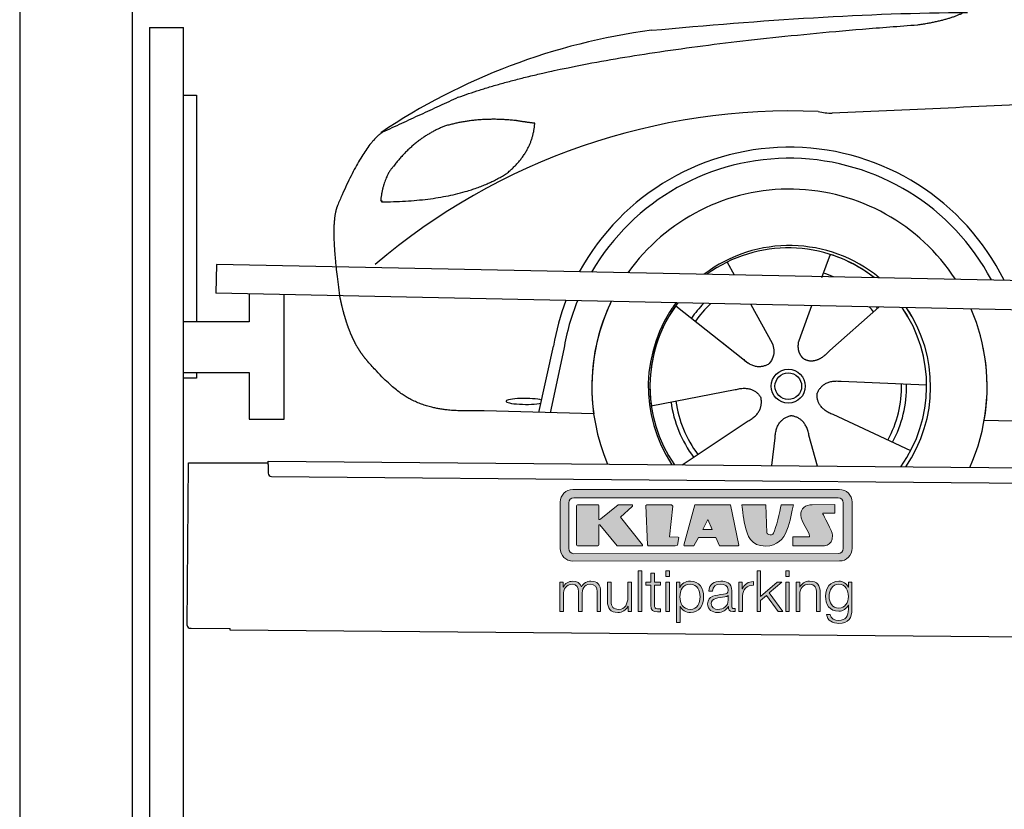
# Model space of a CAD drawing. Header units: millimetres. Extents: x -411 to 6777, y 0 to 6577.
# Tile 2 of 6: x 0 to 1744, y 3777 to 5176. Entities that reach past the tile are written whole.
import ezdxf

# ---------------------------------------------------------------- set-up
doc = ezdxf.new("R2010")
doc.units = ezdxf.units.MM
for name, color, linetype, lineweight in [('car', 10, 'Continuous', 25), ('Gebäude', 7, 'Continuous', 25), ('Logo', 7, 'Continuous', 25), ('Plattform', 7, 'Continuous', 25), ('Ständer hinten', 7, 'Continuous', 25)]:
    doc.layers.add(name, color=color, linetype=linetype, lineweight=lineweight)

# ---------------------------------------------------------------- blocks, each defined once
blk = doc.blocks.new('Car')
at = {"layer": 'car'}
for p, q in [((1391.4, 4773), (1376.7, 4731.1)), ((1209.3, 4757.6), (1222, 4735.1)), ((1209.4, 4757.6), (1222.1, 4735.1)), ((1119, 4679.5), (1238.5, 4586.6)), ((1251.6, 4682.9), (1290.1, 4614.6)), ((1359.3, 4681.6), (1340.3, 4627.7)), ((1478.5, 4680.2), (1392.4, 4602.7)), ((1340.3, 4627.7), (1336.6, 4617.3)), ((878.4, 4488.2), (903, 4606.1)), ((1201.1, 4615.7), (1247.6, 4579.5)), ((921.5, 4600.8), (898, 4487.9)), ((1564.5, 4542.7), (1413.1, 4547.7)), ((1077.3, 4501.6), (1225.7, 4531.8)), ((975.4, 4486.5), (781.2, 4490)), ((1537.3, 4426.5), (1399.5, 4489.2)), ((1667.1, 4481.7), (3716, 4447)), ((1132.8, 4397.8), (1249, 4476.5)), ((1291.5, 4397.8), (1297.1, 4447.4)), ((1372.7, 4397.9), (1356.9, 4452.5))]:
    blk.add_line(p, q, dxfattribs=at)
for radius in [30.1, 23.6]:
    blk.add_circle((1319.5, 4538.8), radius, dxfattribs=at)
for centre, radius, start, end in [((1228.5, 4055.6), 1122.3, 98.0395, 124.4377), ((1333.2, 3885.2), 1141.2, 88.2487, 130.916), ((1394.5, 5140.3), 117.4, 256.9855, 269.1884), ((1321.6, 4537.9), 424.2, 26.9197, 151.8432), ((1321.3, 4537.7), 404.8, 28.396, 150.3669), ((1321.6, 4537.9), 350, 33.4585, 145.3045), ((1321.6, 4537.9), 250, 51.0494, 127.7135), ((1319.5, 4538.8), 245, 52.2371, 126.5259), ((1319.5, 4538.8), 245, 52.2371, 72.9266), ((1319.5, 4538.8), 209.6, 68.0621, 73.3995), ((1321.6, 4537.9), 424.2, 159.4632, 170.7471), ((1321.6, 4537.9), 424.2, 159.4632, 170.7471), ((1321.3, 4537.7), 404.8, 158.434, 171.0238), ((1321.6, 4537.9), 350, 155.0104, 203.6179), ((1321.6, 4537.9), 350, 155.0104, 188.4487), ((1321.6, 4537.9), 350, 155.0104, 157.8717), ((1321.6, 4537.9), 250, 144.1237, 214.1037), ((1319.5, 4538.8), 245, 143.5289, 188.7348), ((1319.5, 4538.8), 245, 144.9266, 215.1376), ((1321.6, 4537.9), 250, 144.1237, 148.496), ((1319.5, 4538.8), 245, 143.5289, 148.0172), ((1319.5, 4538.8), 209.6, 136.2024, 145.3995), ((1319.5, 4538.8), 200.6, 133.7482, 145.5463), ((1319.5, 4538.8), 200.6, 41.6402, 44.9032), ((1319.5, 4538.8), 200.6, 41.6402, 44.9032), ((1319.5, 4538.8), 209.6, 41.655, 42.449), ((1319.5, 4538.8), 245, 30.7457, 35.1225), ((1319.5, 4538.8), 245, 324.9119, 35.1225), ((1321.6, 4537.9), 250, 30.267, 34.5277), ((1321.6, 4537.9), 250, 325.9458, 34.5277), ((1321.6, 4537.9), 350, 350.7505, 23.641), ((1321.6, 4537.9), 350, 350.7505, 23.641), ((1321.6, 4537.9), 350, 336.4317, 11.924), ((1319.5, 4538.8), 200.6, 332.1152, 1.5463), ((1319.5, 4538.8), 209.6, 332.262, 1.3995), ((1319.5, 4538.8), 209.6, 188.262, 217.3995), ((1319.5, 4538.8), 200.6, 188.1152, 217.5463)]:
    blk.add_arc(centre, radius, start, end, dxfattribs=at)
blk.add_ellipse((853.7, 4507.6), major_axis=(33.6, 0), ratio=0.157274, start_param=0.513473, end_param=5.704241, dxfattribs=at)
for points, degree in [([(1071.6, 5166.9), (1267.7, 5186.7), (1452.8, 5201.4), (1630.5, 5203.7)], 3), ([(1542.8, 5181), (1595.9, 5189.3), (1621.6, 5202.5)], 2), ([(730.4, 5045.1), (966.2, 5133.8), (1542.8, 5181)], 2), ([(4701.5, 5137), (3824.8, 5157.4), (1392.8, 5022.9)], 2), ([(730.4, 5045.1), (596.8, 4981.9)], 1), ([(833.7, 5004.7), (766.1, 5011.8), (706.8, 4993.8)], 2), ([(866.4, 5000.4), (848.6, 5002.3), (833.7, 5004.7)], 2), ([(706.8, 4993.8), (654.8, 4972.6), (617.2, 4922.3)], 2), ([(817.4, 4911.1), (863.1, 4948.5), (866.4, 5000.4)], 2), ([(596.8, 4981.9), (562.3, 4958.8), (518.3, 4851.3)], 2), ([(617.2, 4922.3), (599.1, 4902.3), (594.7, 4861)], 2), ([(596, 4858.7), (740.7, 4860.6), (817.4, 4911.1)], 2), ([(518.3, 4851.3), (512, 4835.4), (510.1, 4806.9), (511.5, 4774.6), (523.4, 4691.4)], 4), ([(594.7, 4861), (598.1, 4860.9), (596, 4858.7)], 2), ([(1238.5, 4586.6), (1262, 4564.9), (1285.2, 4578.5)], 2), ([(1225.7, 4531.8), (1256.4, 4540.8), (1271.2, 4518.4)], 2), ([(1413.1, 4547.7), (1381.4, 4551.4), (1370.6, 4526.8)], 2), ([(1249, 4476.5), (1276.9, 4492.2), (1271.2, 4518.4)], 2), ([(1399.5, 4489.2), (1369.4, 4500), (1370.6, 4526.8)], 2), ([(1297.1, 4447.4), (1298, 4479.4), (1323.9, 4486.5)], 2), ([(1356.9, 4452.5), (1350.6, 4483.8), (1323.9, 4486.5)], 2)]:
    blk.add_open_spline(points, degree=degree, dxfattribs=at)
for points, degree, knots in [([(523.4, 4691.4), (524.3, 4687.2), (525.2, 4683), (526.2, 4678.9), (527.2, 4674.8), (530.9, 4660), (535, 4646.4), (539.5, 4634), (544.4, 4622.7)], 4, [0.4914944, 0.4914944, 0.4914944, 0.4914944, 0.4914944, 0.5422469, 0.5422469, 0.5422469, 0.5422469, 0.728655, 0.728655, 0.728655, 0.728655, 0.728655]), ([(544.1, 4623.4), (545.5, 4620.2), (546.9, 4617.1), (548.4, 4614.2), (549.9, 4611.3), (555.6, 4600.2), (561.6, 4590.9), (568, 4583), (574.5, 4575.6)], 4, [0.7288005, 0.7288005, 0.7288005, 0.7288005, 0.7288005, 0.7843928, 0.7843928, 0.7843928, 0.7843928, 1, 1, 1, 1, 1]), ([(1290.1, 4614.6), (1291.8, 4610.5), (1292.8, 4606.6), (1293.2, 4602.7), (1293.9, 4594.1), (1291.2, 4586), (1285.2, 4578.5)], 3, [0.2167758, 0.2167758, 0.2167758, 0.2167758, 0.4600873, 0.4600873, 0.4600873, 1, 1, 1, 1]), ([(1336.6, 4617.3), (1336.1, 4614.2), (1335.9, 4611.2), (1335.9, 4608.2), (1336.3, 4605.4), (1337.1, 4599.7), (1339.2, 4594.3), (1342.8, 4589.8), (1347.7, 4586.9)], 4, [0.3191838, 0.3191838, 0.3191838, 0.3191838, 0.3191838, 0.5438253, 0.5438253, 0.5438253, 0.5438253, 1, 1, 1, 1, 1]), ([(1392.4, 4602.7), (1392.4, 4602.7), (1392.4, 4602.7), (1392.4, 4602.7), (1392.4, 4602.7), (1383.4, 4592.9), (1372.8, 4582.8), (1358.5, 4580.3), (1347.7, 4586.9)], 4, [-0.000003, -0.000003, -0.000003, -0.000003, -0.000003, 0, 0, 0, 0, 1, 1, 1, 1, 1]), ([(781.2, 4490), (756.5, 4490.4), (700.9, 4486.3), (664.7, 4499.9), (620.8, 4524.6), (574.5, 4575.6)], 4, [0, 0, 0, 0, 0, 0.597866, 1, 1, 1, 1, 1])]:
    blk.add_open_spline(points, degree=degree, knots=knots, dxfattribs=at)
blk = doc.blocks.new('KLAUS')
at = {"layer": 'Logo'}
h = blk.add_hatch(color=8, dxfattribs=at)
h.dxf.hatch_style = 2
edge = h.paths.add_edge_path()
edge.add_spline(control_points=[(3.6, 29.09), (2.88, 29.09), (2.3, 28.51), (2.3, 27.8), (2.3, 27.8), (2.3, 16.11), (2.3, 16.11), (2.3, 15.39), (2.88, 14.81), (3.6, 14.81), (3.6, 14.81), (71.16, 14.81), (71.16, 14.81), (71.88, 14.81), (72.46, 15.39), (72.46, 16.11), (72.46, 16.11), (72.46, 27.8), (72.46, 27.8), (72.46, 28.51), (71.88, 29.09), (71.16, 29.09), (71.16, 29.09), (3.6, 29.09), (3.6, 29.09), (3.6, 29.09), (3.6, 29.09), (3.6, 29.09)], knot_values=[0, 0, 0, 0, 1, 1, 1, 2, 2, 2, 3, 3, 3, 4, 4, 4, 5, 5, 5, 6, 6, 6, 7, 7, 7, 8, 8, 8, 9, 9, 9, 9], degree=3, periodic=0)
edge = h.paths.add_edge_path()
edge.add_spline(control_points=[(3.35, 31.23), (3.35, 31.23), (71.47, 31.23), (71.47, 31.23), (73.26, 31.23), (74.71, 29.77), (74.71, 27.99), (74.71, 27.99), (74.71, 16.17), (74.71, 16.17), (74.71, 14.38), (73.26, 12.93), (71.47, 12.93), (71.47, 12.93), (3.35, 12.93), (3.35, 12.93), (1.56, 12.93), (0.11, 14.38), (0.11, 16.17), (0.11, 16.17), (0.11, 27.99), (0.11, 27.99), (0.11, 29.77), (1.56, 31.23), (3.35, 31.23), (3.35, 31.23), (3.35, 31.23), (3.35, 31.23)], knot_values=[0, 0, 0, 0, 1, 1, 1, 2, 2, 2, 3, 3, 3, 4, 4, 4, 5, 5, 5, 6, 6, 6, 7, 7, 7, 8, 8, 8, 9, 9, 9, 9], degree=3, periodic=0)
h = blk.add_hatch(color=8, dxfattribs=at)
h.dxf.hatch_style = 2
edge = h.paths.add_edge_path()
edge.add_spline(control_points=[(4.5, 27.33), (4.5, 27.33), (9.7, 27.33), (9.7, 27.33), (9.84, 27.33), (9.96, 27.22), (9.96, 27.08), (9.96, 27.08), (9.96, 23.69), (9.96, 23.69), (9.96, 23.69), (9.94, 23.64), (10.04, 23.59), (10.14, 23.53), (10.2, 23.57), (10.2, 23.57), (10.2, 23.57), (10.51, 23.75), (10.51, 23.75), (10.51, 23.75), (14.94, 27.33), (14.94, 27.33), (14.94, 27.33), (18.41, 27.33), (18.41, 27.33), (18.41, 27.33), (18.49, 27.33), (18.56, 27.2), (18.65, 27.04), (18.53, 26.91), (18.53, 26.91), (18.53, 26.91), (15.49, 24.11), (15.49, 24.11), (15.49, 24.11), (21.14, 17.06), (21.14, 17.06), (21.14, 17.06), (21.13, 16.91), (21.13, 16.91), (21.08, 16.84), (20.99, 16.82), (20.99, 16.82), (20.99, 16.82), (14.7, 16.82), (14.7, 16.82), (14.7, 16.82), (10.26, 22.17), (10.26, 22.17), (10.26, 22.17), (10.19, 22.24), (10.08, 22.21), (9.97, 22.18), (9.96, 22.11), (9.96, 22.11), (9.96, 22.11), (9.96, 17.08), (9.96, 17.08), (9.96, 16.94), (9.84, 16.82), (9.7, 16.82), (9.7, 16.82), (4.5, 16.82), (4.5, 16.82), (4.36, 16.82), (4.25, 16.94), (4.25, 17.08), (4.25, 17.08), (4.25, 27.08), (4.25, 27.08), (4.25, 27.22), (4.36, 27.33), (4.5, 27.33), (4.5, 27.33), (4.5, 27.33), (4.5, 27.33)], knot_values=[0, 0, 0, 0, 1, 1, 1, 2, 2, 2, 3, 3, 3, 4, 4, 4, 5, 5, 5, 6, 6, 6, 7, 7, 7, 8, 8, 8, 9, 9, 9, 10, 10, 10, 11, 11, 11, 12, 12, 12, 13, 13, 13, 14, 14, 14, 15, 15, 15, 16, 16, 16, 17, 17, 17, 18, 18, 18, 19, 19, 19, 20, 20, 20, 21, 21, 21, 22, 22, 22, 23, 23, 23, 24, 24, 24, 25, 25, 25, 25], degree=3, periodic=0)
h = blk.add_hatch(color=8, dxfattribs=at)
h.dxf.hatch_style = 2
h.paths.add_polyline_path([(22.42, 17.06), (21.97, 27.15), (22.24, 27.33), (28.55, 27.33), (28.86, 26.97), (28.01, 19.08), (30.26, 19.07), (30.44, 18.95), (30.08, 16.95), (29.49, 16.82), (22.6, 16.82)])
h = blk.add_hatch(color=8, dxfattribs=at)
h.paths.add_polyline_path([(36.52, 21.01), (38.93, 21.01), (37.87, 23.57)])
h.paths.add_polyline_path([(34.52, 27.33), (43.65, 27.33), (45.76, 16.94), (45.57, 16.82), (40.83, 16.82), (39.89, 18.95), (35.42, 18.95), (34.27, 16.82), (31.78, 16.82), (31.66, 17)])
h = blk.add_hatch(color=8, dxfattribs=at)
h.dxf.hatch_style = 2
edge = h.paths.add_edge_path()
edge.add_spline(control_points=[(52.69, 27.32), (52.69, 27.32), (52.88, 20.14), (52.88, 20.14), (53.01, 19.89), (53.2, 19.77), (53.43, 19.71), (53.91, 19.59), (54.43, 19.57), (54.64, 20.03), (55.23, 21.34), (56.27, 25.45), (56.6, 27.33), (56.6, 27.33), (59.77, 27.33), (59.77, 27.33), (58.77, 23.9), (58.56, 16.82), (52.63, 16.76), (48.72, 16.72), (48.01, 19.35), (47.27, 22.24), (46.89, 23.68), (46.54, 27.33), (46.54, 27.33), (46.54, 27.33), (52.69, 27.32), (52.69, 27.32), (52.69, 27.32), (52.69, 27.32), (52.69, 27.32)], knot_values=[0, 0, 0, 0, 1, 1, 1, 2, 2, 2, 3, 3, 3, 4, 4, 4, 5, 5, 5, 6, 6, 6, 7, 7, 7, 8, 8, 8, 9, 9, 9, 10, 10, 10, 10], degree=3, periodic=0)
h = blk.add_hatch(color=8, dxfattribs=at)
h.dxf.hatch_style = 2
edge = h.paths.add_edge_path()
edge.add_spline(control_points=[(64.46, 27.33), (64.46, 27.33), (70.31, 27.33), (70.31, 27.33), (70.31, 26.52), (70.31, 26.02), (70.31, 25.12), (70.31, 25.12), (67.3, 25.12), (67.3, 25.12), (67.24, 25.04), (67.25, 25.11), (67.25, 24.91), (67.25, 24.88), (69.73, 20.38), (69.73, 19.57), (69.73, 16.4), (67.22, 16.81), (65.9, 16.82), (65.9, 16.82), (59.59, 16.82), (59.59, 16.82), (59.59, 17.76), (59.59, 18.23), (59.59, 19.14), (59.59, 19.14), (63.75, 19.14), (63.75, 19.14), (63.82, 19.22), (63.81, 19.11), (63.81, 19.31), (63.81, 20.32), (61.58, 23.06), (61.58, 24.63), (61.58, 26.33), (62.83, 27.34), (64.46, 27.33), (64.46, 27.33), (64.46, 27.33), (64.46, 27.33)], knot_values=[0, 0, 0, 0, 1, 1, 1, 2, 2, 2, 3, 3, 3, 4, 4, 4, 5, 5, 5, 6, 6, 6, 7, 7, 7, 8, 8, 8, 9, 9, 9, 10, 10, 10, 11, 11, 11, 12, 12, 12, 13, 13, 13, 13], degree=3, periodic=0)
h = blk.add_hatch(color=30, dxfattribs=at)
h.dxf.hatch_style = 2
h.paths.add_polyline_path([(20.07, 0), (20.99, 0), (20.99, 10.45), (20.07, 10.45)])
h = blk.add_hatch(color=30, dxfattribs=at)
h.paths.add_polyline_path([(27.1, 0), (28.03, 0), (28.03, 7.55), (27.1, 7.55)])
h.paths.add_polyline_path([(27.1, 8.98), (28.03, 8.98), (28.03, 10.45), (27.1, 10.45)])
h = blk.add_hatch(color=30, dxfattribs=at)
h.dxf.hatch_style = 2
h.paths.add_polyline_path([(50.4, 0), (51.32, 0), (51.32, 2.87), (52.82, 4.11), (55.8, 0), (56.96, 0), (53.52, 4.76), (56.74, 7.55), (55.51, 7.55), (51.32, 3.89), (51.32, 10.45), (50.4, 10.45)])
h = blk.add_hatch(color=30, dxfattribs=at)
h.paths.add_polyline_path([(57.74, 0), (58.66, 0), (58.66, 7.55), (57.74, 7.55)])
h.paths.add_polyline_path([(57.74, 8.98), (58.66, 8.98), (58.66, 10.45), (57.74, 10.45)])
h = blk.add_hatch(color=30, dxfattribs=at)
h.dxf.hatch_style = 2
edge = h.paths.add_edge_path()
edge.add_spline(control_points=[(0, 0), (0, 0), (0.92, 0), (0.92, 0), (0.92, 0), (0.92, 4.22), (0.92, 4.22), (0.94, 5.8), (1.58, 7), (3.18, 7), (4.35, 7), (4.77, 6.15), (4.76, 5.12), (4.76, 5.12), (4.76, 0), (4.76, 0), (4.76, 0), (5.68, 0), (5.68, 0), (5.68, 0), (5.68, 4.27), (5.68, 4.27), (5.68, 5.68), (6.14, 7), (7.73, 7), (9.05, 7), (9.52, 6.32), (9.52, 5.08), (9.52, 5.08), (9.52, 0), (9.52, 0), (9.52, 0), (10.44, 0), (10.44, 0), (10.44, 0), (10.44, 5.12), (10.44, 5.12), (10.44, 6.91), (9.59, 7.77), (7.94, 7.77), (6.94, 7.77), (5.99, 7.29), (5.54, 6.3), (5.26, 7.29), (4.36, 7.77), (3.37, 7.77), (2.17, 7.77), (1.38, 7.19), (0.89, 6.28), (0.89, 6.28), (0.85, 6.28), (0.85, 6.28), (0.85, 6.28), (0.85, 7.55), (0.85, 7.55), (0.85, 7.55), (0, 7.55), (0, 7.55), (0, 7.55), (0, 0), (0, 0), (0, 0), (0, 0), (0, 0)], knot_values=[0, 0, 0, 0, 1, 1, 1, 2, 2, 2, 3, 3, 3, 4, 4, 4, 5, 5, 5, 6, 6, 6, 7, 7, 7, 8, 8, 8, 9, 9, 9, 10, 10, 10, 11, 11, 11, 12, 12, 12, 13, 13, 13, 14, 14, 14, 15, 15, 15, 16, 16, 16, 17, 17, 17, 18, 18, 18, 19, 19, 19, 20, 20, 20, 21, 21, 21, 21], degree=3, periodic=0)
h = blk.add_hatch(color=30, dxfattribs=at)
h.dxf.hatch_style = 2
edge = h.paths.add_edge_path()
edge.add_spline(control_points=[(18.31, 7.55), (18.31, 7.55), (17.39, 7.55), (17.39, 7.55), (17.39, 7.55), (17.39, 3.59), (17.39, 3.59), (17.39, 2.05), (16.7, 0.56), (15.12, 0.56), (13.66, 0.56), (13.15, 1.27), (13.1, 2.64), (13.1, 2.64), (13.1, 7.55), (13.1, 7.55), (13.1, 7.55), (12.18, 7.55), (12.18, 7.55), (12.18, 7.55), (12.18, 2.65), (12.18, 2.65), (12.18, 0.89), (12.93, -0.22), (14.83, -0.22), (15.96, -0.22), (16.95, 0.35), (17.44, 1.36), (17.44, 1.36), (17.47, 1.36), (17.47, 1.36), (17.47, 1.36), (17.47, 0), (17.47, 0), (17.47, 0), (18.31, 0), (18.31, 0), (18.31, 0), (18.31, 7.55), (18.31, 7.55), (18.31, 7.55), (18.31, 7.55), (18.31, 7.55)], knot_values=[0, 0, 0, 0, 1, 1, 1, 2, 2, 2, 3, 3, 3, 4, 4, 4, 5, 5, 5, 6, 6, 6, 7, 7, 7, 8, 8, 8, 9, 9, 9, 10, 10, 10, 11, 11, 11, 12, 12, 12, 13, 13, 13, 14, 14, 14, 14], degree=3, periodic=0)
h = blk.add_hatch(color=30, dxfattribs=at)
h.dxf.hatch_style = 2
edge = h.paths.add_edge_path()
edge.add_spline(control_points=[(24.22, 9.82), (24.22, 9.82), (23.3, 9.82), (23.3, 9.82), (23.3, 9.82), (23.3, 7.55), (23.3, 7.55), (23.3, 7.55), (21.98, 7.55), (21.98, 7.55), (21.98, 7.55), (21.98, 6.78), (21.98, 6.78), (21.98, 6.78), (23.3, 6.78), (23.3, 6.78), (23.3, 6.78), (23.3, 1.61), (23.3, 1.61), (23.28, 0.32), (23.71, -0.09), (24.94, -0.09), (25.22, -0.09), (25.48, -0.06), (25.76, -0.06), (25.76, -0.06), (25.76, 0.73), (25.76, 0.73), (25.5, 0.7), (25.23, 0.69), (24.97, 0.69), (24.31, 0.73), (24.22, 1.08), (24.22, 1.68), (24.22, 1.68), (24.22, 6.78), (24.22, 6.78), (24.22, 6.78), (25.76, 6.78), (25.76, 6.78), (25.76, 6.78), (25.76, 7.55), (25.76, 7.55), (25.76, 7.55), (24.22, 7.55), (24.22, 7.55), (24.22, 7.55), (24.22, 9.82), (24.22, 9.82), (24.22, 9.82), (24.22, 9.82), (24.22, 9.82)], knot_values=[0, 0, 0, 0, 1, 1, 1, 2, 2, 2, 3, 3, 3, 4, 4, 4, 5, 5, 5, 6, 6, 6, 7, 7, 7, 8, 8, 8, 9, 9, 9, 10, 10, 10, 11, 11, 11, 12, 12, 12, 13, 13, 13, 14, 14, 14, 15, 15, 15, 16, 16, 16, 17, 17, 17, 17], degree=3, periodic=0)
h = blk.add_hatch(color=30, dxfattribs=at)
edge = h.paths.add_edge_path()
edge.add_spline(control_points=[(35.84, 3.78), (35.84, 2.21), (35.12, 0.56), (33.37, 0.56), (31.4, 0.56), (30.72, 2.21), (30.72, 3.78), (30.72, 5.49), (31.33, 7), (33.37, 7), (35.12, 7), (35.84, 5.34), (35.84, 3.78), (35.84, 3.78), (35.84, 3.78), (35.84, 3.78)], knot_values=[0, 0, 0, 0, 1, 1, 1, 2, 2, 2, 3, 3, 3, 4, 4, 4, 5, 5, 5, 5], degree=3, periodic=0)
edge = h.paths.add_edge_path()
edge.add_spline(control_points=[(29.79, -2.8), (29.79, -2.8), (30.72, -2.8), (30.72, -2.8), (30.72, -2.8), (30.72, 1.43), (30.72, 1.43), (30.72, 1.43), (30.74, 1.43), (30.74, 1.43), (31.14, 0.35), (32.24, -0.22), (33.37, -0.22), (35.66, -0.22), (36.76, 1.64), (36.76, 3.78), (36.76, 5.91), (35.66, 7.77), (33.37, 7.77), (32.15, 7.77), (31.1, 7.14), (30.67, 6.12), (30.67, 6.12), (30.64, 6.12), (30.64, 6.12), (30.64, 6.12), (30.64, 7.55), (30.64, 7.55), (30.64, 7.55), (29.79, 7.55), (29.79, 7.55), (29.79, 7.55), (29.79, -2.8), (29.79, -2.8), (29.79, -2.8), (29.79, -2.8), (29.79, -2.8)], knot_values=[0, 0, 0, 0, 1, 1, 1, 2, 2, 2, 3, 3, 3, 4, 4, 4, 5, 5, 5, 6, 6, 6, 7, 7, 7, 8, 8, 8, 9, 9, 9, 10, 10, 10, 11, 11, 11, 12, 12, 12, 12], degree=3, periodic=0)
h = blk.add_hatch(color=30, dxfattribs=at)
edge = h.paths.add_edge_path()
edge.add_spline(control_points=[(43.03, 2.93), (43.04, 1.45), (41.8, 0.56), (40.39, 0.56), (39.53, 0.56), (38.71, 1.13), (38.71, 2.05), (38.71, 3.53), (40.66, 3.51), (42.22, 3.79), (42.47, 3.84), (42.88, 3.91), (43, 4.13), (43, 4.13), (43.03, 4.13), (43.03, 4.13), (43.03, 4.13), (43.03, 2.93), (43.03, 2.93), (43.03, 2.93), (43.03, 2.93), (43.03, 2.93)], knot_values=[0, 0, 0, 0, 1, 1, 1, 2, 2, 2, 3, 3, 3, 4, 4, 4, 5, 5, 5, 6, 6, 6, 7, 7, 7, 7], degree=3, periodic=0)
edge = h.paths.add_edge_path()
edge.add_spline(control_points=[(39.03, 5.24), (39.06, 6.47), (39.91, 7), (41.05, 7), (42.14, 7), (43.03, 6.69), (43.03, 5.45), (43.03, 4.61), (42.6, 4.51), (41.84, 4.42), (39.85, 4.19), (37.79, 4.11), (37.79, 1.99), (37.79, 0.47), (38.93, -0.22), (40.32, -0.22), (41.77, -0.22), (42.43, 0.34), (43.07, 1.32), (43.07, 1.32), (43.1, 1.32), (43.1, 1.32), (43.1, 0.53), (43.25, 0), (44.19, 0), (44.43, 0), (44.58, 0.01), (44.79, 0.06), (44.79, 0.06), (44.79, 0.83), (44.79, 0.83), (44.71, 0.81), (44.6, 0.78), (44.49, 0.78), (44.13, 0.78), (43.95, 0.98), (43.95, 1.33), (43.95, 1.33), (43.95, 5.34), (43.95, 5.34), (43.95, 7.36), (42.5, 7.77), (41.17, 7.77), (39.44, 7.77), (38.2, 7.01), (38.11, 5.24), (38.11, 5.24), (39.03, 5.24), (39.03, 5.24), (39.03, 5.24), (39.03, 5.24), (39.03, 5.24)], knot_values=[0, 0, 0, 0, 1, 1, 1, 2, 2, 2, 3, 3, 3, 4, 4, 4, 5, 5, 5, 6, 6, 6, 7, 7, 7, 8, 8, 8, 9, 9, 9, 10, 10, 10, 11, 11, 11, 12, 12, 12, 13, 13, 13, 14, 14, 14, 15, 15, 15, 16, 16, 16, 17, 17, 17, 17], degree=3, periodic=0)
h = blk.add_hatch(color=30, dxfattribs=at)
h.dxf.hatch_style = 2
edge = h.paths.add_edge_path()
edge.add_spline(control_points=[(45.79, 0), (45.79, 0), (46.71, 0), (46.71, 0), (46.71, 0), (46.71, 4.03), (46.71, 4.03), (46.71, 5.59), (47.85, 6.82), (49.52, 6.73), (49.52, 6.73), (49.52, 7.66), (49.52, 7.66), (48.16, 7.72), (47.14, 7), (46.67, 5.78), (46.67, 5.78), (46.64, 5.78), (46.64, 5.78), (46.64, 5.78), (46.64, 7.55), (46.64, 7.55), (46.64, 7.55), (45.79, 7.55), (45.79, 7.55), (45.79, 7.55), (45.79, 0), (45.79, 0), (45.79, 0), (45.79, 0), (45.79, 0)], knot_values=[0, 0, 0, 0, 1, 1, 1, 2, 2, 2, 3, 3, 3, 4, 4, 4, 5, 5, 5, 6, 6, 6, 7, 7, 7, 8, 8, 8, 9, 9, 9, 10, 10, 10, 10], degree=3, periodic=0)
h = blk.add_hatch(color=30, dxfattribs=at)
h.dxf.hatch_style = 2
edge = h.paths.add_edge_path()
edge.add_spline(control_points=[(60.41, 0), (60.41, 0), (61.33, 0), (61.33, 0), (61.33, 0), (61.33, 4.41), (61.33, 4.41), (61.36, 5.89), (62.24, 7), (63.7, 7), (65.2, 7), (65.62, 6.02), (65.62, 4.71), (65.62, 4.71), (65.62, 0), (65.62, 0), (65.62, 0), (66.54, 0), (66.54, 0), (66.54, 0), (66.54, 4.86), (66.54, 4.86), (66.54, 6.66), (65.9, 7.77), (63.78, 7.77), (62.71, 7.77), (61.7, 7.16), (61.36, 6.25), (61.36, 6.25), (61.33, 6.25), (61.33, 6.25), (61.33, 6.25), (61.33, 7.55), (61.33, 7.55), (61.33, 7.55), (60.41, 7.55), (60.41, 7.55), (60.41, 7.55), (60.41, 0), (60.41, 0), (60.41, 0), (60.41, 0), (60.41, 0)], knot_values=[0, 0, 0, 0, 1, 1, 1, 2, 2, 2, 3, 3, 3, 4, 4, 4, 5, 5, 5, 6, 6, 6, 7, 7, 7, 8, 8, 8, 9, 9, 9, 10, 10, 10, 11, 11, 11, 12, 12, 12, 13, 13, 13, 14, 14, 14, 14], degree=3, periodic=0)
h = blk.add_hatch(color=30, dxfattribs=at)
edge = h.paths.add_edge_path()
edge.add_spline(control_points=[(71.32, 0.86), (69.62, 0.86), (68.83, 2.34), (68.83, 3.86), (68.83, 5.43), (69.56, 7), (71.32, 7), (73.06, 7), (73.75, 5.34), (73.75, 3.86), (73.75, 2.33), (72.91, 0.86), (71.32, 0.86), (71.32, 0.86), (71.32, 0.86), (71.32, 0.86)], knot_values=[0, 0, 0, 0, 1, 1, 1, 2, 2, 2, 3, 3, 3, 4, 4, 4, 5, 5, 5, 5], degree=3, periodic=0)
edge = h.paths.add_edge_path()
edge.add_spline(control_points=[(74.67, 7.55), (74.67, 7.55), (73.75, 7.55), (73.75, 7.55), (73.75, 7.55), (73.75, 6.25), (73.75, 6.25), (73.75, 6.25), (73.72, 6.25), (73.72, 6.25), (73.35, 7.09), (72.41, 7.77), (71.32, 7.77), (69.13, 7.77), (67.9, 6.05), (67.9, 3.97), (67.9, 1.82), (68.9, 0.09), (71.32, 0.09), (72.4, 0.09), (73.29, 0.72), (73.72, 1.64), (73.72, 1.64), (73.75, 1.64), (73.75, 1.64), (73.75, 1.64), (73.75, 0.61), (73.75, 0.61), (73.75, -1.23), (73.01, -2.24), (71.32, -2.24), (70.29, -2.24), (69.31, -1.85), (69.1, -0.73), (69.1, -0.73), (68.18, -0.73), (68.18, -0.73), (68.31, -2.34), (69.81, -3.02), (71.32, -3.02), (73.79, -3.02), (74.65, -1.64), (74.67, 0.61), (74.67, 0.61), (74.67, 7.55), (74.67, 7.55), (74.67, 7.55), (74.67, 7.55), (74.67, 7.55)], knot_values=[0, 0, 0, 0, 1, 1, 1, 2, 2, 2, 3, 3, 3, 4, 4, 4, 5, 5, 5, 6, 6, 6, 7, 7, 7, 8, 8, 8, 9, 9, 9, 10, 10, 10, 11, 11, 11, 12, 12, 12, 13, 13, 13, 14, 14, 14, 15, 15, 15, 16, 16, 16, 16], degree=3, periodic=0)
at = {"layer": 'Logo', "lineweight": 0}
for points in [[(22.42, 17.06), (21.97, 27.15), (22.24, 27.33), (28.55, 27.33), (28.86, 26.97), (28.01, 19.08), (30.26, 19.07), (30.44, 18.95), (30.08, 16.95), (29.49, 16.82), (22.6, 16.82), (22.42, 17.06), (22.42, 17.06)], [(34.52, 27.33), (43.65, 27.33), (45.76, 16.94), (45.57, 16.82), (40.83, 16.82), (39.89, 18.95), (35.42, 18.95), (34.27, 16.82), (31.78, 16.82), (31.66, 17), (34.52, 27.33), (34.52, 27.33)], [(36.52, 21.01), (38.93, 21.01), (37.87, 23.57), (36.52, 21.01), (36.52, 21.01)], [(20.07, 0), (20.99, 0), (20.99, 10.45), (20.07, 10.45), (20.07, 0), (20.07, 0)], [(27.1, 8.98), (28.03, 8.98), (28.03, 10.45), (27.1, 10.45), (27.1, 8.98), (27.1, 8.98)], [(50.4, 0), (51.32, 0), (51.32, 2.87), (52.82, 4.11), (55.8, 0), (56.96, 0), (53.52, 4.76), (56.74, 7.55), (55.51, 7.55), (51.32, 3.89), (51.32, 10.45), (50.4, 10.45), (50.4, 0), (50.4, 0)], [(57.74, 8.98), (58.66, 8.98), (58.66, 10.45), (57.74, 10.45), (57.74, 8.98), (57.74, 8.98)], [(27.1, 0), (28.03, 0), (28.03, 7.55), (27.1, 7.55), (27.1, 0), (27.1, 0)], [(57.74, 0), (58.66, 0), (58.66, 7.55), (57.74, 7.55), (57.74, 0), (57.74, 0)]]:
    blk.add_lwpolyline(points, dxfattribs=at)
for points, knots in [([(3.35, 31.23), (3.35, 31.23), (71.47, 31.23), (71.47, 31.23), (73.26, 31.23), (74.71, 29.77), (74.71, 27.99), (74.71, 27.99), (74.71, 16.17), (74.71, 16.17), (74.71, 14.38), (73.26, 12.93), (71.47, 12.93), (71.47, 12.93), (3.35, 12.93), (3.35, 12.93), (1.56, 12.93), (0.11, 14.38), (0.11, 16.17), (0.11, 16.17), (0.11, 27.99), (0.11, 27.99), (0.11, 29.77), (1.56, 31.23), (3.35, 31.23), (3.35, 31.23), (3.35, 31.23), (3.35, 31.23)], [0, 0, 0, 0, 1, 1, 1, 2, 2, 2, 3, 3, 3, 4, 4, 4, 5, 5, 5, 6, 6, 6, 7, 7, 7, 8, 8, 8, 9, 9, 9, 9]), ([(3.6, 29.09), (2.88, 29.09), (2.3, 28.51), (2.3, 27.8), (2.3, 27.8), (2.3, 16.11), (2.3, 16.11), (2.3, 15.39), (2.88, 14.81), (3.6, 14.81), (3.6, 14.81), (71.16, 14.81), (71.16, 14.81), (71.88, 14.81), (72.46, 15.39), (72.46, 16.11), (72.46, 16.11), (72.46, 27.8), (72.46, 27.8), (72.46, 28.51), (71.88, 29.09), (71.16, 29.09), (71.16, 29.09), (3.6, 29.09), (3.6, 29.09), (3.6, 29.09), (3.6, 29.09), (3.6, 29.09)], [0, 0, 0, 0, 1, 1, 1, 2, 2, 2, 3, 3, 3, 4, 4, 4, 5, 5, 5, 6, 6, 6, 7, 7, 7, 8, 8, 8, 9, 9, 9, 9]), ([(4.5, 27.33), (4.5, 27.33), (9.7, 27.33), (9.7, 27.33), (9.84, 27.33), (9.96, 27.22), (9.96, 27.08), (9.96, 27.08), (9.96, 23.69), (9.96, 23.69), (9.96, 23.69), (9.94, 23.64), (10.04, 23.59), (10.14, 23.53), (10.2, 23.57), (10.2, 23.57), (10.2, 23.57), (10.51, 23.75), (10.51, 23.75), (10.51, 23.75), (14.94, 27.33), (14.94, 27.33), (14.94, 27.33), (18.41, 27.33), (18.41, 27.33), (18.41, 27.33), (18.49, 27.33), (18.56, 27.2), (18.65, 27.04), (18.53, 26.91), (18.53, 26.91), (18.53, 26.91), (15.49, 24.11), (15.49, 24.11), (15.49, 24.11), (21.14, 17.06), (21.14, 17.06), (21.14, 17.06), (21.13, 16.91), (21.13, 16.91), (21.08, 16.84), (20.99, 16.82), (20.99, 16.82), (20.99, 16.82), (14.7, 16.82), (14.7, 16.82), (14.7, 16.82), (10.26, 22.17), (10.26, 22.17), (10.26, 22.17), (10.19, 22.24), (10.08, 22.21), (9.97, 22.18), (9.96, 22.11), (9.96, 22.11), (9.96, 22.11), (9.96, 17.08), (9.96, 17.08), (9.96, 16.94), (9.84, 16.82), (9.7, 16.82), (9.7, 16.82), (4.5, 16.82), (4.5, 16.82), (4.36, 16.82), (4.25, 16.94), (4.25, 17.08), (4.25, 17.08), (4.25, 27.08), (4.25, 27.08), (4.25, 27.22), (4.36, 27.33), (4.5, 27.33), (4.5, 27.33), (4.5, 27.33), (4.5, 27.33)], [0, 0, 0, 0, 1, 1, 1, 2, 2, 2, 3, 3, 3, 4, 4, 4, 5, 5, 5, 6, 6, 6, 7, 7, 7, 8, 8, 8, 9, 9, 9, 10, 10, 10, 11, 11, 11, 12, 12, 12, 13, 13, 13, 14, 14, 14, 15, 15, 15, 16, 16, 16, 17, 17, 17, 18, 18, 18, 19, 19, 19, 20, 20, 20, 21, 21, 21, 22, 22, 22, 23, 23, 23, 24, 24, 24, 25, 25, 25, 25]), ([(52.69, 27.32), (52.69, 27.32), (52.88, 20.14), (52.88, 20.14), (53.01, 19.89), (53.2, 19.77), (53.43, 19.71), (53.91, 19.59), (54.43, 19.57), (54.64, 20.03), (55.23, 21.34), (56.27, 25.45), (56.6, 27.33), (56.6, 27.33), (59.77, 27.33), (59.77, 27.33), (58.77, 23.9), (58.56, 16.82), (52.63, 16.76), (48.72, 16.72), (48.01, 19.35), (47.27, 22.24), (46.89, 23.68), (46.54, 27.33), (46.54, 27.33), (46.54, 27.33), (52.69, 27.32), (52.69, 27.32), (52.69, 27.32), (52.69, 27.32), (52.69, 27.32)], [0, 0, 0, 0, 1, 1, 1, 2, 2, 2, 3, 3, 3, 4, 4, 4, 5, 5, 5, 6, 6, 6, 7, 7, 7, 8, 8, 8, 9, 9, 9, 10, 10, 10, 10]), ([(64.46, 27.33), (64.46, 27.33), (70.31, 27.33), (70.31, 27.33), (70.31, 26.52), (70.31, 26.02), (70.31, 25.12), (70.31, 25.12), (67.3, 25.12), (67.3, 25.12), (67.24, 25.04), (67.25, 25.11), (67.25, 24.91), (67.25, 24.88), (69.73, 20.38), (69.73, 19.57), (69.73, 16.4), (67.22, 16.81), (65.9, 16.82), (65.9, 16.82), (59.59, 16.82), (59.59, 16.82), (59.59, 17.76), (59.59, 18.23), (59.59, 19.14), (59.59, 19.14), (63.75, 19.14), (63.75, 19.14), (63.82, 19.22), (63.81, 19.11), (63.81, 19.31), (63.81, 20.32), (61.58, 23.06), (61.58, 24.63), (61.58, 26.33), (62.83, 27.34), (64.46, 27.33), (64.46, 27.33), (64.46, 27.33), (64.46, 27.33)], [0, 0, 0, 0, 1, 1, 1, 2, 2, 2, 3, 3, 3, 4, 4, 4, 5, 5, 5, 6, 6, 6, 7, 7, 7, 8, 8, 8, 9, 9, 9, 10, 10, 10, 11, 11, 11, 12, 12, 12, 13, 13, 13, 13]), ([(0, 0), (0, 0), (0.92, 0), (0.92, 0), (0.92, 0), (0.92, 4.22), (0.92, 4.22), (0.94, 5.8), (1.58, 7), (3.18, 7), (4.35, 7), (4.77, 6.15), (4.76, 5.12), (4.76, 5.12), (4.76, 0), (4.76, 0), (4.76, 0), (5.68, 0), (5.68, 0), (5.68, 0), (5.68, 4.27), (5.68, 4.27), (5.68, 5.68), (6.14, 7), (7.73, 7), (9.05, 7), (9.52, 6.32), (9.52, 5.08), (9.52, 5.08), (9.52, 0), (9.52, 0), (9.52, 0), (10.44, 0), (10.44, 0), (10.44, 0), (10.44, 5.12), (10.44, 5.12), (10.44, 6.91), (9.59, 7.77), (7.94, 7.77), (6.94, 7.77), (5.99, 7.29), (5.54, 6.3), (5.26, 7.29), (4.36, 7.77), (3.37, 7.77), (2.17, 7.77), (1.38, 7.19), (0.89, 6.28), (0.89, 6.28), (0.85, 6.28), (0.85, 6.28), (0.85, 6.28), (0.85, 7.55), (0.85, 7.55), (0.85, 7.55), (0, 7.55), (0, 7.55), (0, 7.55), (0, 0), (0, 0), (0, 0), (0, 0), (0, 0)], [0, 0, 0, 0, 1, 1, 1, 2, 2, 2, 3, 3, 3, 4, 4, 4, 5, 5, 5, 6, 6, 6, 7, 7, 7, 8, 8, 8, 9, 9, 9, 10, 10, 10, 11, 11, 11, 12, 12, 12, 13, 13, 13, 14, 14, 14, 15, 15, 15, 16, 16, 16, 17, 17, 17, 18, 18, 18, 19, 19, 19, 20, 20, 20, 21, 21, 21, 21]), ([(18.31, 7.55), (18.31, 7.55), (17.39, 7.55), (17.39, 7.55), (17.39, 7.55), (17.39, 3.59), (17.39, 3.59), (17.39, 2.05), (16.7, 0.56), (15.12, 0.56), (13.66, 0.56), (13.15, 1.27), (13.1, 2.64), (13.1, 2.64), (13.1, 7.55), (13.1, 7.55), (13.1, 7.55), (12.18, 7.55), (12.18, 7.55), (12.18, 7.55), (12.18, 2.65), (12.18, 2.65), (12.18, 0.89), (12.93, -0.22), (14.83, -0.22), (15.96, -0.22), (16.95, 0.35), (17.44, 1.36), (17.44, 1.36), (17.47, 1.36), (17.47, 1.36), (17.47, 1.36), (17.47, 0), (17.47, 0), (17.47, 0), (18.31, 0), (18.31, 0), (18.31, 0), (18.31, 7.55), (18.31, 7.55), (18.31, 7.55), (18.31, 7.55), (18.31, 7.55)], [0, 0, 0, 0, 1, 1, 1, 2, 2, 2, 3, 3, 3, 4, 4, 4, 5, 5, 5, 6, 6, 6, 7, 7, 7, 8, 8, 8, 9, 9, 9, 10, 10, 10, 11, 11, 11, 12, 12, 12, 13, 13, 13, 14, 14, 14, 14]), ([(24.22, 9.82), (24.22, 9.82), (23.3, 9.82), (23.3, 9.82), (23.3, 9.82), (23.3, 7.55), (23.3, 7.55), (23.3, 7.55), (21.98, 7.55), (21.98, 7.55), (21.98, 7.55), (21.98, 6.78), (21.98, 6.78), (21.98, 6.78), (23.3, 6.78), (23.3, 6.78), (23.3, 6.78), (23.3, 1.61), (23.3, 1.61), (23.28, 0.32), (23.71, -0.09), (24.94, -0.09), (25.22, -0.09), (25.48, -0.06), (25.76, -0.06), (25.76, -0.06), (25.76, 0.73), (25.76, 0.73), (25.5, 0.7), (25.23, 0.69), (24.97, 0.69), (24.31, 0.73), (24.22, 1.08), (24.22, 1.68), (24.22, 1.68), (24.22, 6.78), (24.22, 6.78), (24.22, 6.78), (25.76, 6.78), (25.76, 6.78), (25.76, 6.78), (25.76, 7.55), (25.76, 7.55), (25.76, 7.55), (24.22, 7.55), (24.22, 7.55), (24.22, 7.55), (24.22, 9.82), (24.22, 9.82), (24.22, 9.82), (24.22, 9.82), (24.22, 9.82)], [0, 0, 0, 0, 1, 1, 1, 2, 2, 2, 3, 3, 3, 4, 4, 4, 5, 5, 5, 6, 6, 6, 7, 7, 7, 8, 8, 8, 9, 9, 9, 10, 10, 10, 11, 11, 11, 12, 12, 12, 13, 13, 13, 14, 14, 14, 15, 15, 15, 16, 16, 16, 17, 17, 17, 17]), ([(29.79, -2.8), (29.79, -2.8), (30.72, -2.8), (30.72, -2.8), (30.72, -2.8), (30.72, 1.43), (30.72, 1.43), (30.72, 1.43), (30.74, 1.43), (30.74, 1.43), (31.14, 0.35), (32.24, -0.22), (33.37, -0.22), (35.66, -0.22), (36.76, 1.64), (36.76, 3.78), (36.76, 5.91), (35.66, 7.77), (33.37, 7.77), (32.15, 7.77), (31.1, 7.14), (30.67, 6.12), (30.67, 6.12), (30.64, 6.12), (30.64, 6.12), (30.64, 6.12), (30.64, 7.55), (30.64, 7.55), (30.64, 7.55), (29.79, 7.55), (29.79, 7.55), (29.79, 7.55), (29.79, -2.8), (29.79, -2.8), (29.79, -2.8), (29.79, -2.8), (29.79, -2.8)], [0, 0, 0, 0, 1, 1, 1, 2, 2, 2, 3, 3, 3, 4, 4, 4, 5, 5, 5, 6, 6, 6, 7, 7, 7, 8, 8, 8, 9, 9, 9, 10, 10, 10, 11, 11, 11, 12, 12, 12, 12]), ([(39.03, 5.24), (39.06, 6.47), (39.91, 7), (41.05, 7), (42.14, 7), (43.03, 6.69), (43.03, 5.45), (43.03, 4.61), (42.6, 4.51), (41.84, 4.42), (39.85, 4.19), (37.79, 4.11), (37.79, 1.99), (37.79, 0.47), (38.93, -0.22), (40.32, -0.22), (41.77, -0.22), (42.43, 0.34), (43.07, 1.32), (43.07, 1.32), (43.1, 1.32), (43.1, 1.32), (43.1, 0.53), (43.25, 0), (44.19, 0), (44.43, 0), (44.58, 0.01), (44.79, 0.06), (44.79, 0.06), (44.79, 0.83), (44.79, 0.83), (44.71, 0.81), (44.6, 0.78), (44.49, 0.78), (44.13, 0.78), (43.95, 0.98), (43.95, 1.33), (43.95, 1.33), (43.95, 5.34), (43.95, 5.34), (43.95, 7.36), (42.5, 7.77), (41.17, 7.77), (39.44, 7.77), (38.2, 7.01), (38.11, 5.24), (38.11, 5.24), (39.03, 5.24), (39.03, 5.24), (39.03, 5.24), (39.03, 5.24), (39.03, 5.24)], [0, 0, 0, 0, 1, 1, 1, 2, 2, 2, 3, 3, 3, 4, 4, 4, 5, 5, 5, 6, 6, 6, 7, 7, 7, 8, 8, 8, 9, 9, 9, 10, 10, 10, 11, 11, 11, 12, 12, 12, 13, 13, 13, 14, 14, 14, 15, 15, 15, 16, 16, 16, 17, 17, 17, 17]), ([(45.79, 0), (45.79, 0), (46.71, 0), (46.71, 0), (46.71, 0), (46.71, 4.03), (46.71, 4.03), (46.71, 5.59), (47.85, 6.82), (49.52, 6.73), (49.52, 6.73), (49.52, 7.66), (49.52, 7.66), (48.16, 7.72), (47.14, 7), (46.67, 5.78), (46.67, 5.78), (46.64, 5.78), (46.64, 5.78), (46.64, 5.78), (46.64, 7.55), (46.64, 7.55), (46.64, 7.55), (45.79, 7.55), (45.79, 7.55), (45.79, 7.55), (45.79, 0), (45.79, 0), (45.79, 0), (45.79, 0), (45.79, 0)], [0, 0, 0, 0, 1, 1, 1, 2, 2, 2, 3, 3, 3, 4, 4, 4, 5, 5, 5, 6, 6, 6, 7, 7, 7, 8, 8, 8, 9, 9, 9, 10, 10, 10, 10]), ([(60.41, 0), (60.41, 0), (61.33, 0), (61.33, 0), (61.33, 0), (61.33, 4.41), (61.33, 4.41), (61.36, 5.89), (62.24, 7), (63.7, 7), (65.2, 7), (65.62, 6.02), (65.62, 4.71), (65.62, 4.71), (65.62, 0), (65.62, 0), (65.62, 0), (66.54, 0), (66.54, 0), (66.54, 0), (66.54, 4.86), (66.54, 4.86), (66.54, 6.66), (65.9, 7.77), (63.78, 7.77), (62.71, 7.77), (61.7, 7.16), (61.36, 6.25), (61.36, 6.25), (61.33, 6.25), (61.33, 6.25), (61.33, 6.25), (61.33, 7.55), (61.33, 7.55), (61.33, 7.55), (60.41, 7.55), (60.41, 7.55), (60.41, 7.55), (60.41, 0), (60.41, 0), (60.41, 0), (60.41, 0), (60.41, 0)], [0, 0, 0, 0, 1, 1, 1, 2, 2, 2, 3, 3, 3, 4, 4, 4, 5, 5, 5, 6, 6, 6, 7, 7, 7, 8, 8, 8, 9, 9, 9, 10, 10, 10, 11, 11, 11, 12, 12, 12, 13, 13, 13, 14, 14, 14, 14]), ([(74.67, 7.55), (74.67, 7.55), (73.75, 7.55), (73.75, 7.55), (73.75, 7.55), (73.75, 6.25), (73.75, 6.25), (73.75, 6.25), (73.72, 6.25), (73.72, 6.25), (73.35, 7.09), (72.41, 7.77), (71.32, 7.77), (69.13, 7.77), (67.9, 6.05), (67.9, 3.97), (67.9, 1.82), (68.9, 0.09), (71.32, 0.09), (72.4, 0.09), (73.29, 0.72), (73.72, 1.64), (73.72, 1.64), (73.75, 1.64), (73.75, 1.64), (73.75, 1.64), (73.75, 0.61), (73.75, 0.61), (73.75, -1.23), (73.01, -2.24), (71.32, -2.24), (70.29, -2.24), (69.31, -1.85), (69.1, -0.73), (69.1, -0.73), (68.18, -0.73), (68.18, -0.73), (68.31, -2.34), (69.81, -3.02), (71.32, -3.02), (73.79, -3.02), (74.65, -1.64), (74.67, 0.61), (74.67, 0.61), (74.67, 7.55), (74.67, 7.55), (74.67, 7.55), (74.67, 7.55), (74.67, 7.55)], [0, 0, 0, 0, 1, 1, 1, 2, 2, 2, 3, 3, 3, 4, 4, 4, 5, 5, 5, 6, 6, 6, 7, 7, 7, 8, 8, 8, 9, 9, 9, 10, 10, 10, 11, 11, 11, 12, 12, 12, 13, 13, 13, 14, 14, 14, 15, 15, 15, 16, 16, 16, 16]), ([(35.84, 3.78), (35.84, 2.21), (35.12, 0.56), (33.37, 0.56), (31.4, 0.56), (30.72, 2.21), (30.72, 3.78), (30.72, 5.49), (31.33, 7), (33.37, 7), (35.12, 7), (35.84, 5.34), (35.84, 3.78), (35.84, 3.78), (35.84, 3.78), (35.84, 3.78)], [0, 0, 0, 0, 1, 1, 1, 2, 2, 2, 3, 3, 3, 4, 4, 4, 5, 5, 5, 5]), ([(71.32, 0.86), (69.62, 0.86), (68.83, 2.34), (68.83, 3.86), (68.83, 5.43), (69.56, 7), (71.32, 7), (73.06, 7), (73.75, 5.34), (73.75, 3.86), (73.75, 2.33), (72.91, 0.86), (71.32, 0.86), (71.32, 0.86), (71.32, 0.86), (71.32, 0.86)], [0, 0, 0, 0, 1, 1, 1, 2, 2, 2, 3, 3, 3, 4, 4, 4, 5, 5, 5, 5]), ([(43.03, 2.93), (43.04, 1.45), (41.8, 0.56), (40.39, 0.56), (39.53, 0.56), (38.71, 1.13), (38.71, 2.05), (38.71, 3.53), (40.66, 3.51), (42.22, 3.79), (42.47, 3.84), (42.88, 3.91), (43, 4.13), (43, 4.13), (43.03, 4.13), (43.03, 4.13), (43.03, 4.13), (43.03, 2.93), (43.03, 2.93), (43.03, 2.93), (43.03, 2.93), (43.03, 2.93)], [0, 0, 0, 0, 1, 1, 1, 2, 2, 2, 3, 3, 3, 4, 4, 4, 5, 5, 5, 6, 6, 6, 7, 7, 7, 7])]:
    blk.add_open_spline(points, degree=3, knots=knots, dxfattribs=at)
blk = doc.blocks.new('Plattform OG 6200 550')
at = {"layer": 'Plattform'}
for p, q in [((348.5, 4742), (347.5, 4691.1)), ((5482.3, 4639.6), (348.5, 4742)), ((5481.2, 4583.6), (347.5, 4691)), ((406.3, 4689.8), (406.3, 4640.8)), ((468.3, 4468.3), (468.3, 4688.5)), ((406.3, 4640.8), (289.9, 4640.7)), ((289.9, 4550.8), (406.3, 4550.8)), ((406.3, 4550.8), (406.3, 4468.3)), ((406.3, 4468.3), (463.3, 4468.3)), ((463.3, 4468.3), (468.3, 4468.3)), ((296.3, 4102.8), (298.8, 4390.8)), ((298.8, 4390.8), (440.2, 4390.6)), ((440.2, 4387.6), (440.1, 4372.6)), ((440.2, 4387.6), (440.2, 4393.6)), ((440.2, 4393.6), (5395, 4350.4)), ((446, 4366.5), (5394.8, 4323.4)), ((302.2, 4097.8), (303.5, 4097.8)), ((302.2, 4097.8), (372.7, 4097.2)), ((372.6, 4094.2), (372.7, 4097.2)), ((5437.5, 4050), (372.6, 4094.2))]:
    blk.add_line(p, q, dxfattribs=at)
for centre, start in [((446.1, 4372.5), 179.5), ((302.2, 4103.8), 189.0941)]:
    blk.add_arc(centre, 6, start, 269.5, dxfattribs=at)
at = {"layer": 'Plattform', "xscale": 6.929133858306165, "yscale": 6.929133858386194, "zscale": 6.929133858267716, "rotation": 0.011070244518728}
blk.add_blockref('KLAUS', (956.4, 4127.2), dxfattribs=at)
blk = doc.blocks.new('Ständer hinten')
at = {"layer": 'Ständer hinten'}
for p, q in [((229.9, 5162), (229.9, 2148.6)), ((229.9, 5162), (289.9, 5162)), ((289.9, 2150), (289.9, 5162)), ((289.9, 5042), (312.9, 5042)), ((312.9, 5042), (312.9, 4640.7)), ((312.9, 4550.8), (312.9, 4540.7)), ((312.9, 4540.7), (289.9, 4541))]:
    blk.add_line(p, q, dxfattribs=at)
blk = doc.blocks.new('Gebäude_360_GT195')
at = {"layer": 'Gebäude'}
for p, q in [((0, 5950), (0, 0)), ((200, 200), (200, 5750))]:
    blk.add_line(p, q, dxfattribs=at)

msp = doc.modelspace()

# ---------------------------------------------------------------- block references
at = {"layer": 'car', "rotation": 359.4752422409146}
msp.add_blockref('Car', (0, 0), dxfattribs=at)
at = {"layer": 'Gebäude'}
msp.add_blockref('Gebäude_360_GT195', (0, 0), dxfattribs=at)
at = {"layer": 'Plattform'}
msp.add_blockref('Plattform OG 6200 550', (0, 0), dxfattribs=at)
at = {"layer": 'Ständer hinten'}
msp.add_blockref('Ständer hinten', (0, 0), dxfattribs=at)

doc.saveas('drawing.dxf')
